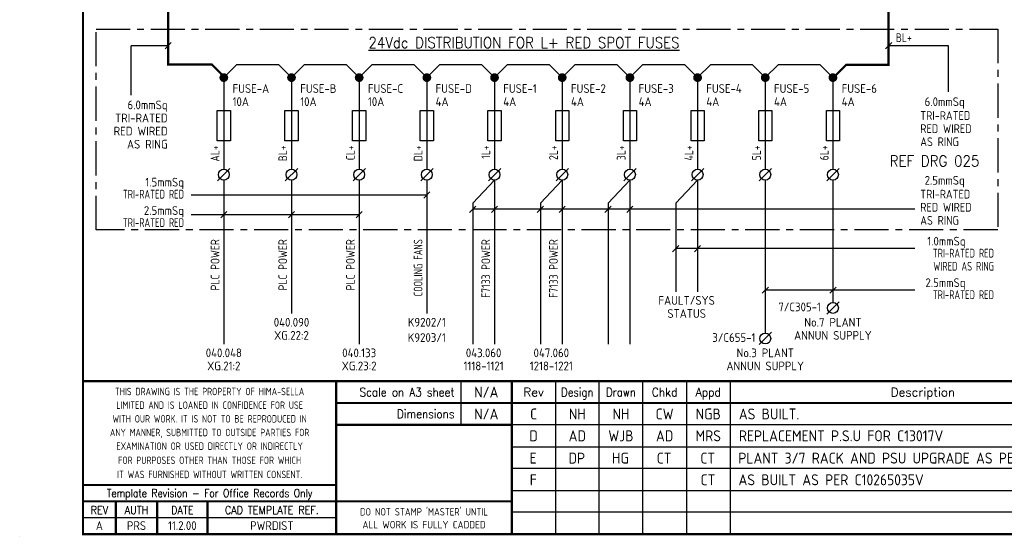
# Model space of a CAD drawing. Extents: x 0 to 408, y 0 to 275.
# Tile 1 of 2: x 0 to 225, y 0 to 118. Entities that reach past the tile are written whole.
import ezdxf
from ezdxf.enums import TextEntityAlignment as Align

# ---------------------------------------------------------------- set-up
doc = ezdxf.new("R2010")
doc.units = 0
doc.header["$LTSCALE"] = 0.25
doc.header["$MEASUREMENT"] = 0
doc.linetypes.add('CENTER', pattern=[2, 1.25, -0.25, 0.25, -0.25])
doc.layers.get('0').update_dxf_attribs({"linetype": 'CONTINUOUS'})
for name, color, linetype in [('00-DRG_FRAME', 12, 'CONTINUOUS'), ('035', 7, 'CONTINUOUS'), ('035-TEXT', 2, 'CONTINUOUS')]:
    doc.layers.add(name, color=color, linetype=linetype)
doc.styles.add('ISO', font='iso.shx', dxfattribs={"height": 2.5})
doc.styles.add('ROMAND', font='ROMAND')

# ---------------------------------------------------------------- blocks, each defined once
blk = doc.blocks.new('A3-CONTRACT')
at = {"style": 'ISO'}
for tag, height, p in [('SCALE', 2.5, (106.86, 31.75)), ('DIMS', 2.5, (106.86, 26.75)), ('CONTRACT', 5, (342, 3)), ('CAD-REF', 2.5, (282, 1.75))]:
    blk.add_attdef(tag, text='', height=height, dxfattribs=at).set_placement(p, align=Align.CENTER)
for tag, p in [('TITLE_2', (303.75, 16.75)), ('TITLE_3', (303.5, 11.75))]:
    blk.add_attdef(tag, p, '', height=2.5, dxfattribs=at)
blk = doc.blocks.new('A3-REVA')
at = {"style": 'ISO'}
for tag, p in [('DESIGNED', (292, 31.75)), ('A', (117.7, 26.75)), ('DES', (127.7, 26.75)), ('DRN', (137.7, 26.75)), ('CHKD', (147.7, 26.75)), ('APPD', (157.7, 26.75)), ('DATE', (258, 26.75)), ('DRAWN', (292, 26.75)), ('CHECKED', (292, 21.75)), ('APPD', (292, 16.75)), ('DATE', (292, 11.75))]:
    blk.add_attdef(tag, text='', height=2.5, dxfattribs=at).set_placement(p, align=Align.CENTER)
blk.add_attdef('DESCRIPTION', (164.7, 26.75), '', height=2.5, dxfattribs=at)
blk = doc.blocks.new('A3-REVB')
at = {"style": 'ISO'}
for tag, p in [('B', (117.7, 21.75)), ('DES', (127.7, 21.75)), ('DRN', (137.7, 21.75)), ('CHKD', (147.7, 21.75)), ('APPD', (157.7, 21.75)), ('DATE', (258, 21.75))]:
    blk.add_attdef(tag, text='', height=2.5, dxfattribs=at).set_placement(p, align=Align.CENTER)
blk.add_attdef('DESCRIPTION', (164.7, 21.75), '', height=2.5, dxfattribs=at)
blk = doc.blocks.new('TERM')
blk.add_line((0.5656854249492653, 0.5656854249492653), (-0.5656854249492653, -0.5656854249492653))
blk.add_circle((0, 0), 0.5)

msp = doc.modelspace()

# ---------------------------------------------------------------- linework, layer by layer
at = {"lineweight": -2, "const_width": 0.5}
msp.add_lwpolyline([(186.3773748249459, 105.006740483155), (189.304978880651, 107.9343445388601), (198.9660722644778, 107.9343445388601), (198.9660722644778, 131.3551769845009), (120.7990439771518, 131.3551769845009), (117.2859191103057, 136.3321038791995), (114.2119348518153, 131.2087967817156), (33.99999999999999, 131.2087967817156), (33.99999999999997, 108), (43.99999999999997, 108), (47, 105)], dxfattribs=at)
at = {"layer": '00-DRG_FRAME'}
for p, q in [((101.0115131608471, 35.5), (101.0115131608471, 25.5)), ((122.7, 35.5), (122.7, 0.5)), ((132.7, 0.5), (132.7, 35.5)), ((142.7, 0.5), (142.7, 35.5)), ((152.7, 35.5), (152.7, 0.5)), ((162.7, 35.5), (162.7, 0.5)), ((302, 25.5), (112.7, 25.5)), ((112.7, 20.5), (302, 20.5)), ((302, 15.5), (112.7, 15.5)), ((112.7, 10.5), (265, 10.5)), ((302, 5.5), (112.7, 5.5)), ((72.5, 4.25), (14.5, 4.25)), ((0, 0), (0, 0.025))]:
    msp.add_line(p, q, dxfattribs=at)
at = {"layer": '00-DRG_FRAME', "const_width": 0.5}
msp.add_lwpolyline([(14.5, 0.5), (404.5, 0.5), (404.5, 271.5), (14.5, 271.5)], close=True, dxfattribs=at)
for points in [[(404.5, 35.5), (14.5, 35.5)], [(72.5, 0.5), (72.5, 35.5)], [(112.7, 0.5), (112.7, 35.5)], [(265, 30.5), (72.49999999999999, 30.5)], [(112.7, 25.5), (72.50000000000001, 25.5)], [(14.5, 11.75), (72.5, 11.75)], [(14.5, 8), (72.5, 8)], [(22, 0.5), (22, 8)], [(31.5, 0.5), (31.5, 8)], [(43, 0.5), (43, 8)], [(112.7, 8), (72.49999999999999, 8)]]:
    msp.add_lwpolyline(points, dxfattribs=at)
at = {"layer": '035'}
for p, q in [((46.74999999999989, 104), (46.74999999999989, 84)), ((62.24999999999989, 104), (62.24999999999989, 84)), ((77.74999999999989, 104), (77.74999999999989, 84)), ((93.24999999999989, 104), (93.24999999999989, 84)), ((108.7499999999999, 104), (108.7499999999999, 84)), ((124.2499999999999, 104), (124.2499999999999, 84)), ((139.7499999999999, 104), (139.7499999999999, 84)), ((155.2499999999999, 104), (155.2499999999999, 84)), ((170.7499999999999, 104), (170.7499999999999, 84)), ((186.2499999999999, 104), (186.2499999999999, 84)), ((45.24999999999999, 90.5), (45.24999999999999, 97.5)), ((45.24999999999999, 97.5), (48.24999999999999, 97.5)), ((48.24999999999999, 97.5), (48.24999999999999, 90.5)), ((60.74999999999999, 90.5), (60.74999999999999, 97.5)), ((60.74999999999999, 97.5), (63.74999999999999, 97.5)), ((63.74999999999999, 97.5), (63.74999999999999, 90.5)), ((76.24999999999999, 97.5), (79.24999999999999, 97.5)), ((76.24999999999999, 90.5), (76.24999999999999, 97.5)), ((79.24999999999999, 97.5), (79.24999999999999, 90.5)), ((91.74999999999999, 90.5), (91.74999999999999, 97.5)), ((91.74999999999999, 97.5), (94.74999999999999, 97.5)), ((94.74999999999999, 97.5), (94.74999999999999, 90.5)), ((107.25, 90.5), (107.25, 97.5)), ((107.25, 97.5), (110.25, 97.5)), ((110.25, 97.5), (110.25, 90.5)), ((122.75, 90.5), (122.75, 97.5)), ((122.75, 97.5), (125.75, 97.5)), ((125.75, 97.5), (125.75, 90.5)), ((138.25, 97.5), (141.25, 97.5)), ((138.25, 90.5), (138.25, 97.5)), ((141.25, 97.5), (141.25, 90.5)), ((153.75, 90.5), (153.75, 97.5)), ((153.75, 97.5), (156.75, 97.5)), ((156.75, 97.5), (156.75, 90.5)), ((169.25, 90.5), (169.25, 97.5)), ((169.25, 97.5), (172.25, 97.5)), ((172.25, 97.5), (172.25, 90.5)), ((184.75, 90.5), (184.75, 97.5)), ((184.75, 97.5), (187.75, 97.5)), ((187.75, 97.5), (187.75, 90.5)), ((48.24999999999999, 90.5), (45.24999999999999, 90.5)), ((63.74999999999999, 90.5), (60.74999999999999, 90.5)), ((79.24999999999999, 90.5), (76.24999999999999, 90.5)), ((94.74999999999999, 90.5), (91.74999999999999, 90.5)), ((110.25, 90.5), (107.25, 90.5)), ((125.75, 90.5), (122.75, 90.5)), ((141.25, 90.5), (138.25, 90.5)), ((156.75, 90.5), (153.75, 90.5)), ((172.25, 90.5), (169.25, 90.5)), ((187.75, 90.5), (184.75, 90.5)), ((46.74999999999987, 81.53408804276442), (46.74999999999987, 44)), ((62.24999999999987, 81.53408804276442), (62.24999999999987, 51)), ((77.74999999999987, 81.53408804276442), (77.74999999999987, 44)), ((93.24999999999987, 81.53408804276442), (93.24999999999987, 51)), ((108.7499999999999, 81.53408804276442), (103.7499999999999, 76.28408804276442)), ((108.7499999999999, 81.53408804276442), (108.7499999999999, 44)), ((124.2499999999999, 81.53408804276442), (119.2499999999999, 76.28408804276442)), ((124.2499999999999, 81.53408804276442), (124.2499999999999, 44)), ((139.7499999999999, 81.53408804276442), (134.7499999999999, 76.28408804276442)), ((139.7499999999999, 81.53408804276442), (139.7499999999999, 44)), ((155.2499999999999, 81.53408804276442), (150.2499999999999, 76.28408804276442)), ((155.2499999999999, 81.53408804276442), (155.2499999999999, 56)), ((170.7499999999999, 81.53408804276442), (170.7499999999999, 46.53408804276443)), ((186.2499999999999, 81.53408804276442), (186.2499999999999, 53.53408804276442)), ((103.7499999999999, 76.28408804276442), (103.7499999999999, 44)), ((119.2499999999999, 76.28408804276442), (119.2499999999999, 44)), ((134.7499999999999, 76.28408804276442), (134.7499999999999, 44)), ((150.2499999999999, 76.28408804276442), (150.2499999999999, 56))]:
    msp.add_line(p, q, dxfattribs=at)
at = {"layer": '035', "color": 6, "linetype": 'CENTER', "ltscale": 25}
msp.add_lwpolyline([(17.49862223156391, 116.125008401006), (223.9968969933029, 116.125008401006), (223.9968969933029, 70.12500840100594), (17.49862223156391, 70.12500840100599)], close=True, dxfattribs=at)
at = {"layer": '035', "const_width": 1}
for points in [[(46.24999999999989, 105, 1), (47.24999999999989, 105, 1)], [(61.74999999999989, 105, 1), (62.74999999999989, 105, 1)], [(77.24999999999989, 105, 1), (78.24999999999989, 105, 1)], [(92.74999999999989, 105, 1), (93.74999999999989, 105, 1)], [(108.2499999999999, 105, 1), (109.2499999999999, 105, 1)], [(123.7499999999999, 105, 1), (124.7499999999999, 105, 1)], [(139.2499999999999, 105, 1), (140.2499999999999, 105, 1)], [(154.7499999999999, 105, 1), (155.7499999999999, 105, 1)], [(170.2499999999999, 105, 1), (171.2499999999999, 105, 1)], [(185.7499999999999, 105, 1), (186.7499999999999, 105, 1)]]:
    msp.add_lwpolyline(points, format="xyb", close=True, dxfattribs=at)
at = {"layer": '035'}
for points in [[(46.74999999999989, 105), (49.74999999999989, 108), (59.24999999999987, 108), (62.24999999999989, 105)], [(62.24999999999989, 105), (65.24999999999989, 108), (74.74999999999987, 108), (77.74999999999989, 105)], [(77.74999999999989, 105), (80.74999999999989, 108), (90.24999999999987, 108), (93.24999999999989, 105)], [(93.24999999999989, 105), (96.24999999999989, 108), (105.7499999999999, 108), (108.7499999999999, 105)], [(108.7499999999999, 105), (111.7499999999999, 108), (121.2499999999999, 108), (124.2499999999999, 105)], [(124.2499999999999, 105), (127.2499999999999, 108), (136.7499999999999, 108), (139.7499999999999, 105)], [(139.7499999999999, 105), (142.7499999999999, 108), (152.2499999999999, 108), (155.2499999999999, 105)], [(155.2499999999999, 105), (158.2499999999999, 108), (167.7499999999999, 108), (170.7499999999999, 105)], [(170.7499999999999, 105), (173.7499999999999, 108), (183.2499999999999, 108), (186.2499999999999, 105)]]:
    msp.add_lwpolyline(points, dxfattribs=at)
at = {"layer": '035-TEXT', "color": 3}
for p, q in [((33.29328621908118, 111.5950148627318), (34.70671378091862, 113.0084424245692)), ((198.2932862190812, 111.5950148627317), (199.7067137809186, 113.0084424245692)), ((33.9999999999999, 112.3017286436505), (25.5, 112.3017286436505)), ((25.5, 101), (25.5, 112.3017286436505)), ((212.75, 112.3017286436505), (198.9999999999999, 112.3017286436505)), ((212.75, 101.75), (212.75, 112.3017286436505)), ((93.24999999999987, 78.10926192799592), (39.25, 78.10926192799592)), ((92.54328621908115, 77.40254814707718), (93.95671378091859, 78.81597570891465)), ((103.0432862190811, 74.15254814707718), (104.4567137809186, 75.56597570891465)), ((205, 74.8592619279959), (103.7499999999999, 74.85926192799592)), ((108.0432862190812, 74.15254814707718), (109.4567137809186, 75.56597570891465)), ((118.5432862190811, 74.15254814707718), (119.9567137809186, 75.56597570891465)), ((123.5432862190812, 74.15254814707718), (124.9567137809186, 75.56597570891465)), ((134.0432862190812, 74.15254814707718), (135.4567137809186, 75.56597570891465)), ((139.0432862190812, 74.15254814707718), (140.4567137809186, 75.56597570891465)), ((77.74999999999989, 73.60926192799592), (39.24999999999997, 73.60926192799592)), ((46.04328621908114, 72.90254814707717), (47.45671378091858, 74.31597570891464)), ((61.54328621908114, 72.90254814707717), (62.95671378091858, 74.31597570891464)), ((77.04328621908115, 72.90254814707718), (78.45671378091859, 74.31597570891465)), ((149.5432862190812, 65.15254814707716), (150.9567137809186, 66.56597570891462)), ((205, 65.8592619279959), (150.2499999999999, 65.85926192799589)), ((154.5432862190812, 65.15254814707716), (155.9567137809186, 66.56597570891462)), ((170.0432862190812, 55.65254814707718), (171.4567137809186, 57.06597570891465)), ((185.5432862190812, 55.65254814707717), (186.9567137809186, 57.06597570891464)), ((205, 56.3592619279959), (170.7499999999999, 56.3592619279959))]:
    msp.add_line(p, q, dxfattribs=at)

# ---------------------------------------------------------------- block references
ref = msp.add_blockref('A3-CONTRACT', (0, 0))
ref.add_attrib('SCALE', 'N/A', dxfattribs={"height": 2.5, "style": 'ISO'}).set_placement((106.86, 31.75), align=Align.CENTER)
ref.add_attrib('DIMS', 'N/A', dxfattribs={"height": 2.5, "style": 'ISO'}).set_placement((106.86, 26.75), align=Align.CENTER)
at = {"layer": '035', "xscale": 2.5, "yscale": 2.5, "zscale": 2.5}
for p in [(46.74999999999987, 82.78408804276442), (62.24999999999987, 82.78408804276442), (77.74999999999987, 82.78408804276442), (93.24999999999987, 82.78408804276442), (108.7499999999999, 82.78408804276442), (124.2499999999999, 82.78408804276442), (139.7499999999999, 82.78408804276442), (155.2499999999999, 82.78408804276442), (170.7499999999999, 82.78408804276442), (186.2499999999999, 82.78408804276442), (186.2499999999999, 52.28408804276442), (170.7499999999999, 45.28408804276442)]:
    msp.add_blockref('TERM', p, dxfattribs=at)
at = {"layer": '035-TEXT'}
ref = msp.add_blockref('A3-REVA', (0, 0), dxfattribs=at)
ref.add_attrib('DESIGNED', 'NH', dxfattribs={"layer": '0', "height": 2.5, "style": 'ISO'}).set_placement((292, 31.75), align=Align.CENTER)
ref.add_attrib('DRAWN', 'NH', dxfattribs={"layer": '0', "height": 2.5, "style": 'ISO'}).set_placement((292, 26.75), align=Align.CENTER)
ref.add_attrib('CHECKED', 'CW', dxfattribs={"layer": '0', "height": 2.5, "style": 'ISO'}).set_placement((292, 21.75), align=Align.CENTER)
ref.add_attrib('APPD', 'NGB', dxfattribs={"layer": '0', "height": 2.5, "style": 'ISO'}).set_placement((292, 16.75), align=Align.CENTER)
ref.add_attrib('A', 'C', dxfattribs={"layer": '0', "height": 2.5, "style": 'ISO'}).set_placement((117.7, 26.75), align=Align.CENTER)
ref.add_attrib('DES', 'NH', dxfattribs={"layer": '0', "height": 2.5, "style": 'ISO'}).set_placement((127.7, 26.75), align=Align.CENTER)
ref.add_attrib('DRN', 'NH', dxfattribs={"layer": '0', "height": 2.5, "style": 'ISO'}).set_placement((137.7, 26.75), align=Align.CENTER)
ref.add_attrib('CHKD', 'CW', dxfattribs={"layer": '0', "height": 2.5, "style": 'ISO'}).set_placement((147.7, 26.75), align=Align.CENTER)
ref.add_attrib('APPD', 'NGB', dxfattribs={"layer": '0', "height": 2.5, "style": 'ISO'}).set_placement((157.7, 26.75), align=Align.CENTER)
ref.add_attrib('DESCRIPTION', 'AS BUILT.', (164.7, 26.75), dxfattribs={"layer": '0', "height": 2.5, "style": 'ISO'})
ref.add_attrib('DATE', '06.06.00', dxfattribs={"layer": '0', "height": 2.5, "style": 'ISO'}).set_placement((257.5, 26.75), align=Align.CENTER)
ref.add_attrib('DATE', '04.04.00', dxfattribs={"layer": '0', "height": 2.5, "style": 'ISO'}).set_placement((292, 11.75), align=Align.CENTER)
for p, values in [((0, 0), {'B': 'D', 'DES': 'AD', 'DRN': 'WJB', 'CHKD': 'AD', 'APPD': 'MRS', 'DESCRIPTION': 'REPLACEMENT P.S.U FOR C13017V', 'DATE': '28.09.10'}), ((-0.1130859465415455, -5.102389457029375), {'B': 'E', 'DES': 'DP', 'DRN': 'HG', 'CHKD': 'CT', 'APPD': 'CT', 'DESCRIPTION': 'PLANT 3/7 RACK AND PSU UPGRADE AS PER C10265035V', 'DATE': '01.05.19'}), ((-0.0754297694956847, -10.068191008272), {'B': 'F', 'APPD': 'CT', 'DESCRIPTION': 'AS BUILT AS PER C10265035V', 'DATE': '27.06.19'})]:
    msp.add_blockref('A3-REVB', p, dxfattribs=at).add_auto_attribs(values)

# ---------------------------------------------------------------- texts
at = {"layer": '00-DRG_FRAME', "color": 3, "style": 'ISO'}
for s, width, p in [('THIS DRAWING IS THE PROPERTY OF HIMA-SELLA', 0.9, (43.5, 33.14434054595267)), ("DO NOT STAMP 'MASTER' UNTIL", 0.95, (92.60000000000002, 5.769340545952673))]:
    msp.add_text(s, height=1.7, dxfattribs=dict(at, width=width)).set_placement(p, align=Align.MIDDLE)
at = {"layer": '00-DRG_FRAME', "color": 4, "style": 'ROMAND', "width": 0.87}
for s, p in [('Scale on A3 sheet', (99.53945504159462, 31.99647590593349)), ('Dimensions', (99.53945504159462, 27.0069450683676))]:
    msp.add_text(s, height=2, dxfattribs=at).set_placement(p, align=Align.RIGHT)
at = {"layer": '00-DRG_FRAME', "color": 4, "style": 'ROMAND'}
for s, p in [('Rev', (117.7, 32)), ('Description', (206.85, 32))]:
    msp.add_text(s, height=2, dxfattribs=at).set_placement(p, align=Align.CENTER)
for s, width, p in [('Design', 0.85, (127.7, 32)), ('Drawn', 0.85, (137.7, 32)), ('Chkd', 0.9, (147.7, 32)), ('Appd', 0.9, (157.7, 32))]:
    msp.add_text(s, height=2, dxfattribs=dict(at, width=width)).set_placement(p, align=Align.CENTER)
at = {"layer": '00-DRG_FRAME', "color": 3, "style": 'ISO'}
for s, width, p in [('LIMITED AND IS LOANED IN CONFIDENCE FOR USE', 0.9, (43.5, 30.01934054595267)), ('WITH OUR WORK. IT IS NOT TO BE REPRODUCED IN', 0.87, (43.5, 26.88789346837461)), ('ANY MANNER, SUBMITTED TO OUTSIDE PARTIES FOR', 0.87, (43.5, 23.7628934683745)), ('EXAMINATION OR USED DIRECTLY OR INDIRECTLY', 0.9, (43.5, 20.6378934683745)), ('FOR PURPOSES OTHER THAN THOSE FOR WHICH', 0.9, (43.5, 17.40543247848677)), ('IT WAS FURNISHED WITHOUT WRITTEN CONSENT.', 0.9, (43.5, 14.15543247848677))]:
    msp.add_text(s, height=1.7, dxfattribs=dict(at, width=width)).set_placement(p, align=Align.MIDDLE_CENTER)
at = {"layer": '00-DRG_FRAME', "color": 4, "style": 'ROMAND'}
for s, width, p in [('Template Revision - For Office Records Only', 0.85, (43.5, 9.625)), ('REV', 0.9, (18.25, 5.999999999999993)), ('AUTH', 0.9, (26.75, 5.999999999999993)), ('DATE', 0.9, (37.25, 5.999999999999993)), ('CAD TEMPLATE REF.', 0.9, (57.75, 5.999999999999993))]:
    msp.add_text(s, height=1.8, dxfattribs=dict(at, width=width)).set_placement(p, align=Align.MIDDLE)
at = {"layer": '00-DRG_FRAME', "color": 41, "style": 'ISO'}
for s, p in [('A', (18.25, 1.449999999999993)), ('PRS', (26.75, 1.449999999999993)), ('11.2.00', (37.25, 1.449999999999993)), ('PWRDIST', (57.75, 1.449999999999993))]:
    msp.add_text(s, height=2, dxfattribs=at).set_placement(p, align=Align.CENTER)
at = {"layer": '00-DRG_FRAME', "color": 3, "style": 'ISO'}
msp.add_text('ALL WORK IS FULLY CADDED', height=1.7, dxfattribs=at).set_placement((92.60000000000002, 2.644340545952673), align=Align.MIDDLE_CENTER)
at = {"layer": '035-TEXT', "style": 'ISO', "width": 0.9}
msp.add_text('BL+', height=2, dxfattribs=at).set_placement((204.3040851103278, 114.1496327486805), align=Align.MIDDLE_RIGHT)
at = {"layer": '035-TEXT', "style": 'ROMAND', "width": 0.9}
msp.add_text('%%U24Vdc DISTRIBUTION FOR L+ RED SPOT FUSES', height=2.5, dxfattribs=at).set_placement((115.5, 113), align=Align.MIDDLE)
at = {"layer": '035-TEXT', "style": 'ISO'}
for s, p in [('FUSE-A', (48.74999999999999, 102.5)), ('FUSE-B', (64.24999999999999, 102.5)), ('FUSE-C', (79.74999999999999, 102.5)), ('FUSE-D', (95.24999999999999, 102.5)), ('FUSE-1', (110.75, 102.5)), ('FUSE-2', (126.25, 102.5)), ('FUSE-3', (141.75, 102.5)), ('FUSE-4', (157.25, 102.5)), ('FUSE-5', (172.75, 102.5)), ('FUSE-6', (188.25, 102.5)), ('10A', (48.74999999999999, 99.5)), ('10A', (64.24999999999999, 99.5)), ('10A', (79.74999999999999, 99.5)), ('4A', (95.24999999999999, 99.5)), ('4A', (110.75, 99.5)), ('4A', (126.25, 99.5)), ('4A', (141.75, 99.5)), ('4A', (157.25, 99.5)), ('4A', (172.75, 99.5)), ('4A', (188.25, 99.5))]:
    msp.add_text(s, height=2, dxfattribs=at).set_placement(p, align=Align.MIDDLE_LEFT)
at = {"layer": '035-TEXT', "color": 4, "style": 'ISO'}
for s, p in [('6.0mmSq', (33.88593917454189, 97.75748486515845)), ('TRI-RATED', (33.88593917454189, 94.75748486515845)), ('RED WIRED', (33.88593917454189, 91.75748486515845)), ('AS RING', (33.88593917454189, 88.75748486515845)), ('1.5mmSq', (37.6359391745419, 80.06501814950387)), ('2.5mmSq', (37.63593917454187, 73.56501814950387)), ('1.0mmSq', (216.6359391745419, 66.56501814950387)), ('2.5mmSq', (216.6359391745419, 57.06501814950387))]:
    msp.add_text(s, height=2, dxfattribs=at).set_placement(p, align=Align.RIGHT)
for s, p in [('6.0mmSq', (207.2510363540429, 98.48800409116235)), ('2.5mmSq', (207.2510363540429, 80.48800409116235))]:
    msp.add_text(s, height=2, dxfattribs=at).set_placement(p)
at = {"layer": '035-TEXT', "color": 4, "style": 'ISO', "width": 0.95}
for s, p in [('TRI-RATED', (206.2510363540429, 95.32133742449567)), ('RED WIRED', (206.2510363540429, 92.32133742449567)), ('AS RING', (206.2510363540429, 89.32133742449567)), ('TRI-RATED', (206.2510363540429, 77.32133742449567)), ('RED WIRED', (206.2510363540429, 74.32133742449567)), ('AS RING', (206.2510363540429, 71.32133742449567))]:
    msp.add_text(s, height=2, dxfattribs=at).set_placement(p)
at = {"layer": '035-TEXT', "style": 'ISO'}
for s, width, p in [('AL+', 0.9, (44.74999999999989, 89.5)), ('BL+', 0.9, (60.24999999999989, 89.5)), ('CL+', 0.9, (75.74999999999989, 89.5)), ('DL+', 0.9, (91.24999999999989, 89.5)), ('1L+', 0.9, (106.7499999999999, 89.5)), ('2L+', 0.9, (122.2499999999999, 89.5)), ('3L+', 0.9, (137.7499999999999, 89.5)), ('4L+', 0.9, (153.2499999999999, 89.5)), ('5L+', 0.9, (168.7499999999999, 89.5)), ('6L+', 0.9, (184.2499999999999, 89.5)), ('PLC POWER', 0.9, (44.74999999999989, 68)), ('PLC POWER', 0.9, (60.24999999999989, 68)), ('PLC POWER', 0.9, (75.74999999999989, 68)), ('COOLING FANS', 0.8, (91.24999999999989, 68)), ('F7133 POWER', 0.9, (106.7499999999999, 68)), ('F7133 POWER', 0.9, (122.2499999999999, 68))]:
    msp.add_text(s, height=2, rotation=90, dxfattribs=dict(at, width=width)).set_placement(p, align=Align.MIDDLE_RIGHT)
at = {"layer": '035-TEXT', "style": 'ROMAND', "width": 0.9}
msp.add_text('REF DRG 025', height=2.5, dxfattribs=at).set_placement((199.2437939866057, 84.65535428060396))
at = {"layer": '035-TEXT', "color": 4, "style": 'ISO', "width": 0.8}
for s, p in [('TRI-RATED RED', (37.6359391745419, 77.31501814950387)), ('TRI-RATED RED', (37.63593917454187, 70.81501814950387)), ('TRI-RATED RED', (223.1359391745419, 63.81501814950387)), ('WIRED AS RING', (223.1359391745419, 60.81501814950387)), ('TRI-RATED RED', (223.1359391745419, 54.31501814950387))]:
    msp.add_text(s, height=2, dxfattribs=at).set_placement(p, align=Align.RIGHT)
at = {"layer": '035-TEXT', "style": 'ISO'}
for s, p in [('FAULT/SYS', (152.7499999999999, 54)), ('STATUS', (152.7499999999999, 51)), ('040.090', (62.24999999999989, 49)), ('K9202/1', (93.24999999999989, 49)), ('No.7 PLANT', (186.2499999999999, 49)), ('XG.22:2', (62.24999999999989, 46)), ('K9203/1', (93.24999999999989, 45.5)), ('ANNUN SUPPLY', (186.2499999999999, 46)), ('040.048', (46.74999999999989, 42)), ('040.133', (77.74999999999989, 42)), ('043.060', (106.2499999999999, 42)), ('047.060', (121.7499999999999, 42)), ('No.3 PLANT', (170.7499999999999, 42)), ('XG.21:2', (46.74999999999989, 39)), ('XG.23:2', (77.74999999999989, 39)), ('1118-1121', (106.2499999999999, 39)), ('1218-1221', (121.7499999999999, 39)), ('ANNUN SUPPLY', (170.7499999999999, 39))]:
    msp.add_text(s, height=2, dxfattribs=at).set_placement(p, align=Align.MIDDLE)
for s, p in [('7/C305-1', (183.5, 52.5)), ('3/C655-1', (168.5, 45.5))]:
    msp.add_text(s, height=2, dxfattribs=at).set_placement(p, align=Align.MIDDLE_RIGHT)

doc.saveas('drawing.dxf')
